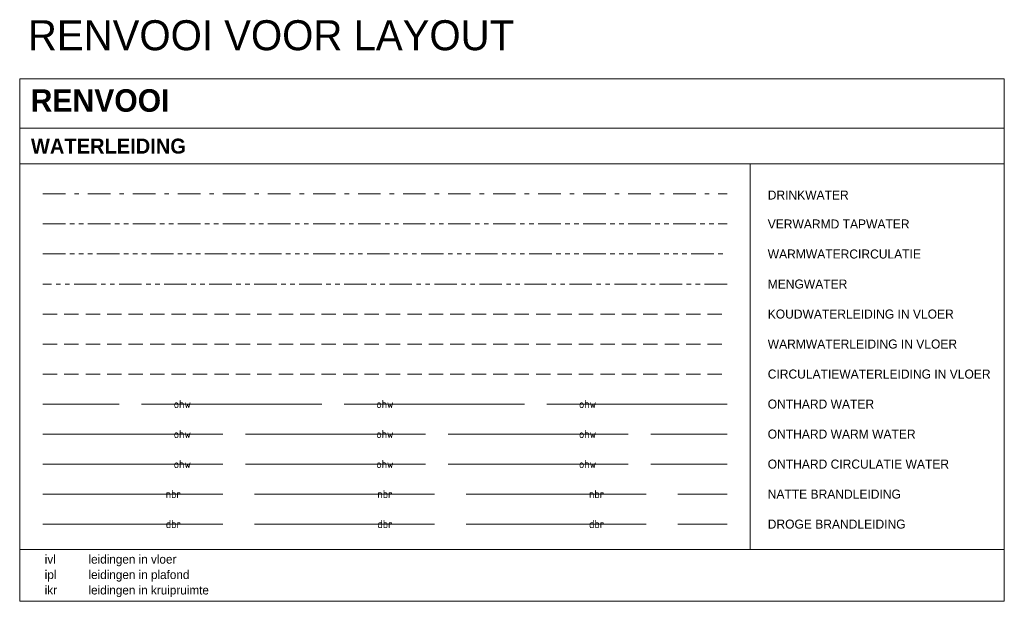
# Model space of a CAD drawing. Header units: millimetres. Extents: x -110 to 230337154, y -20 to 1103899040.
# Tile 5 of 58: x 115108950 to 115119883, y 551936537 to 551942998. Entities that reach past the tile are written whole.
import ezdxf
from ezdxf.enums import TextEntityAlignment as Align

# ---------------------------------------------------------------- set-up
doc = ezdxf.new("R2010")
doc.units = ezdxf.units.MM
doc.header["$LTSCALE"] = 50
for name, pattern in [('2322109', [10, 5, -2, 1, -2]), ('2322110', [10, 5, -1, 1, -1, 1, -1]), ('2322111', [12, 5, -1, 1, -1, 1, -1, 1, -1]), ('2322119', [47, 40, -7]), ('2322120', [47, 40, -7]), ('2322169', [45, 40, -5]), ('HIDDEN2', [4.7625, 3.175, -1.5875])]:
    doc.linetypes.add(name, pattern=pattern)
doc.layers.add('CAG RENVOOI STAMP', color=2, linetype='Continuous', lineweight=20)
doc.layers.add('CAG VIEWPORT', color=203, linetype='Continuous', plot=False)
doc.styles.add('B-01', font='b-gbp')
doc.styles.add('Diameter', font='arial.ttf')
doc.styles.add('STABICAD-018', font='ISOCP.SHX', dxfattribs={"height": 90})

msp = doc.modelspace()

# ---------------------------------------------------------------- linework, layer by layer
at = {"layer": 'CAG RENVOOI STAMP', "linetype": 'Continuous'}
for p, q in [((115108950, 551942342.1), (115108950, 551936537.5)), ((115119882.5, 551942342.1), (115108950, 551942342.1)), ((115119882.5, 551942342.1), (115119882.5, 551936537.5)), ((115119882.5, 551941793.9), (115108950, 551941793.9)), ((115119882.5, 551941395.3), (115108950, 551941395.3)), ((115119882.5, 551936537.5), (115108950, 551936537.5))]:
    msp.add_line(p, q, dxfattribs=at)
at = {"layer": 'CAG RENVOOI STAMP'}
for p, q in [((115117061.2, 551941395.3), (115117061.2, 551937111.9)), ((115108950, 551937111.9), (115119882.5, 551937111.9))]:
    msp.add_line(p, q, dxfattribs=at)
at = {"layer": 'CAG RENVOOI STAMP', "color": 5, "linetype": '2322109'}
msp.add_line((115109206.9, 551941061.9), (115116804.3, 551941061.9), dxfattribs=at)
at = {"layer": 'CAG RENVOOI STAMP', "color": 1, "linetype": '2322110'}
msp.add_line((115109206.9, 551940728.6), (115116804.3, 551940728.6), dxfattribs=at)
at = {"layer": 'CAG RENVOOI STAMP', "color": 3, "linetype": '2322111'}
msp.add_line((115109206.9, 551940395.3), (115116804.3, 551940395.3), dxfattribs=at)
at = {"layer": 'CAG RENVOOI STAMP', "color": 30, "linetype": '2322110'}
msp.add_line((115116804.3, 551940061.9), (115109206.9, 551940061.9), dxfattribs=at)
at = {"layer": 'CAG RENVOOI STAMP', "color": 5, "linetype": 'HIDDEN2'}
msp.add_line((115109206.9, 551939728.6), (115116804.3, 551939728.6), dxfattribs=at)
at = {"layer": 'CAG RENVOOI STAMP', "color": 1, "linetype": 'HIDDEN2'}
msp.add_line((115109206.9, 551939395.3), (115116804.3, 551939395.3), dxfattribs=at)
at = {"layer": 'CAG RENVOOI STAMP', "color": 3, "linetype": 'HIDDEN2'}
msp.add_line((115109206.9, 551939061.9), (115116804.3, 551939061.9), dxfattribs=at)
at = {"layer": 'CAG RENVOOI STAMP', "color": 5, "linetype": '2322169'}
msp.add_line((115116804.3, 551938728.6), (115109206.9, 551938728.6), dxfattribs=at)
at = {"layer": 'CAG RENVOOI STAMP', "color": 1, "linetype": '2322169'}
msp.add_line((115109206.9, 551938395.3), (115116804.3, 551938395.3), dxfattribs=at)
at = {"layer": 'CAG RENVOOI STAMP', "color": 3, "linetype": '2322169'}
msp.add_line((115109206.9, 551938061.9), (115116804.3, 551938061.9), dxfattribs=at)
at = {"layer": 'CAG RENVOOI STAMP', "color": 4, "linetype": '2322120'}
msp.add_line((115109206.9, 551937728.6), (115116804.3, 551937728.6), dxfattribs=at)
at = {"layer": 'CAG RENVOOI STAMP', "color": 4, "linetype": '2322119'}
msp.add_line((115109206.9, 551937395.3), (115116804.3, 551937395.3), dxfattribs=at)

# ---------------------------------------------------------------- texts
at = {"layer": 'CAG RENVOOI STAMP', "color": 2, "style": 'STABICAD-018'}
for s, p in [('ohw', (115110755.6, 551938728.6)), ('ohw', (115113005.6, 551938728.6)), ('ohw', (115115255.6, 551938728.6)), ('ohw', (115110755.6, 551938395.3)), ('ohw', (115113005.6, 551938395.3)), ('ohw', (115115255.6, 551938395.3)), ('ohw', (115110755.6, 551938061.9)), ('ohw', (115113005.6, 551938061.9)), ('ohw', (115115255.6, 551938061.9)), ('nbr', (115110655.6, 551937728.6)), ('nbr', (115113005.6, 551937728.6)), ('nbr', (115115355.6, 551937728.6)), ('dbr', (115110655.6, 551937395.3)), ('dbr', (115113005.6, 551937395.3)), ('dbr', (115115355.6, 551937395.3))]:
    msp.add_text(s, height=90, dxfattribs=at).set_placement(p, align=Align.MIDDLE_CENTER)
at = {"layer": 'CAG RENVOOI STAMP', "style": 'B-01'}
for s, height, p in [('ivl', 97.22, (115109227.8, 551937004.8)), ('leidingen in vloer', 97.222, (115109713.9, 551937004.8)), ('ipl', 97.22, (115109227.8, 551936833.4)), ('leidingen in plafond', 97.222, (115109713.9, 551936833.4)), ('ikr', 97.22, (115109227.8, 551936662.1)), ('leidingen in kruipruimte', 97.222, (115109713.9, 551936662.1))]:
    msp.add_text(s, height=height, dxfattribs=at).set_placement(p, align=Align.MIDDLE_LEFT)
at = {"layer": 'CAG RENVOOI STAMP', "attachment_point": 1, "style": 'Diameter'}
for s, insert, char_height, width in [('{\\fCentury Gothic|b1|i0|c0|p34;RENVOOI}', (115109071.6, 551942225.4), 249.998, 10657.863), ('{\\fCentury Gothic|b1|i0|c0|p34;WATERLEIDING}', (115109075, 551941677.2), 166.665, 7105.242), ('{\\fCentury Gothic|b0|i0|c0|p34;DRINKWATER}', (115117255.7, 551941100.3), 100, 1447), ('{\\fCentury Gothic|b0|i0|c0|p34;VERWARMD TAPWATER }', (115117255.7, 551940778.6), 100, 1781.98), ('{\\fCentury Gothic|b0|i0|c0|p34;WARMWATERCIRCULATIE}', (115117255.7, 551940445.3), 100, 1876.8), ('{\\fCentury Gothic|b0|i0|c0|p34;MENGWATER}', (115117255.7, 551940111.9), 100, 1462.3), ('{\\fCentury Gothic|b0|i0|c0|p34;KOUDWATERLEIDING IN VLOER}', (115117255.7, 551939778.6), 100, 2880.535), ('{\\fCentury Gothic|b0|i0|c0|p34;WARMWATERLEIDING IN VLOER}', (115117255.7, 551939445.3), 100, 2927.735), ('{\\fCentury Gothic|b0|i0|c0|p34;CIRCULATIEWATERLEIDING IN VLOER}', (115117255.7, 551939111.9), 100, 3116.877), ('{\\fCentury Gothic|b0|i0|c0|p34;ONTHARD WATER}', (115117255.7, 551938778.6), 100, 2734.277), ('{\\fCentury Gothic|b0|i0|c0|p34;ONTHARD WARM WATER}', (115117255.7, 551938445.3), 100, 3116.877), ('{\\fCentury Gothic|b0|i0|c0|p34;ONTHARD CIRCULATIE WATER}', (115117255.7, 551938111.9), 100, 3116.877), ('{\\fCentury Gothic|b0|i0|c0|p34;NATTE BRANDLEIDING }', (115117255.7, 551937778.6), 100, 3116.877), ('{\\fCentury Gothic|b0|i0|c0|p34;DROGE BRANDLEIDING }', (115117255.7, 551937445.3), 100, 3116.877)]:
    msp.add_mtext(s, dxfattribs=dict(at, insert=insert, char_height=char_height, width=width))
at = {"layer": 'CAG VIEWPORT', "insert": (115109040.9, 551942992), "char_height": 333.33, "attachment_point": 1, "style": 'Diameter'}
msp.add_mtext('{\\fCentury Gothic|b0|i0|c0|p34;RENVOOI VOOR LAYOUT}', dxfattribs=at)

doc.saveas('drawing.dxf')
